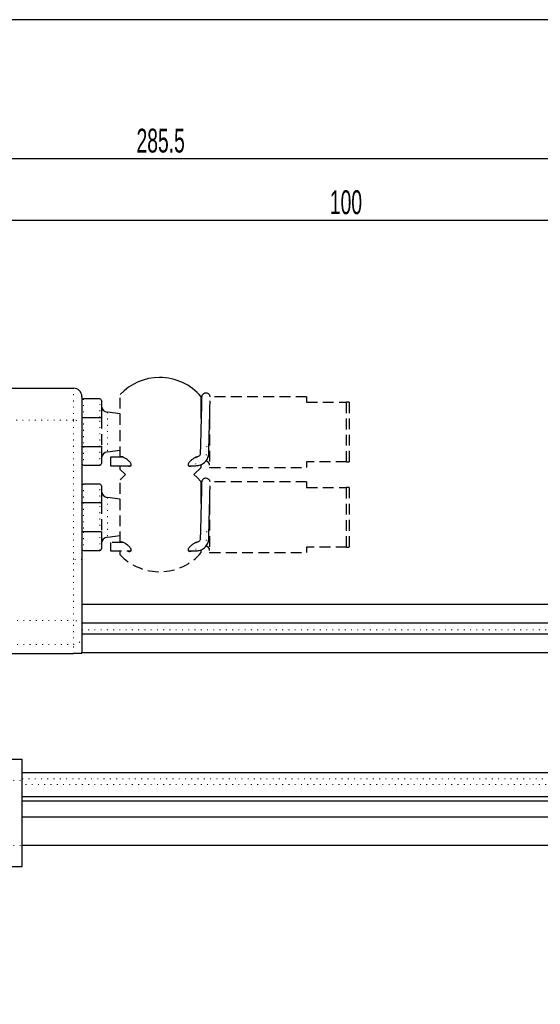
# Model space of a CAD drawing. Header units: millimetres. Extents: x 113 to 1343, y 162 to 690.
# Tile 10 of 46: x 263 to 324, y 573 to 688. Entities that reach past the tile are written whole.
import ezdxf

# ---------------------------------------------------------------- set-up
doc = ezdxf.new("R2010")
doc.units = ezdxf.units.MM
doc.header["$PDSIZE"] = -1
doc.linetypes.add('DOT2', pattern=[0.635, 0, -0.635])
doc.linetypes.add('HIDDEN', pattern=[1.905, 1.27, -0.635])
doc.layers.add('LINEE_SOTTILI', color=7, linetype='Continuous')
doc.styles.add('SLDTEXTSTYLE2', font='TXT', dxfattribs={"width": 0.605})
doc.dimstyles.new('SLDDIMSTYLE0', dxfattribs={"dimtxt": 2.8, "dimasz": 2.7, "dimexe": 0, "dimexo": 0.0625, "dimgap": 0.7, "dimtad": 1, "dimrnd": 1e-09, "dimzin": 12, "dimdsep": 46, "dimtxsty": 'SLDTEXTSTYLE2', "dimsah": 1, "dimcen": 0.09, "dimadec": 0, "dimazin": 3, "dimtfac": 1, "dimtdec": 3, "dimtofl": 0, "dimtmove": 0, "dimatfit": 3, "dimfxl": 1, "dimfrac": 2, "dimtolj": 1, "dimtzin": 12, "dimarcsym": 0})

# ---------------------------------------------------------------- blocks, each defined once
blk = doc.blocks.new('*D182')
at = {"layer": 'Defpoints', "color": 0}
for p in [(351.47, 664.76), (251.47, 628.52), (351.47, 628.52)]:
    blk.add_point(p, dxfattribs=at)
at = {"layer": 'LINEE_SOTTILI', "color": 0, "lineweight": -2}
for p, q in [((251.47, 628.59), (251.47, 664.76)), ((254.17, 664.76), (348.77, 664.76)), ((351.47, 628.59), (351.47, 664.76))]:
    blk.add_line(p, q, dxfattribs=at)
at = {"layer": 'LINEE_SOTTILI', "color": 0}
for points in [[(254.17, 665.21), (254.17, 664.31), (251.47, 664.76)], [(348.77, 664.31), (348.77, 665.21), (351.47, 664.76)]]:
    blk.add_solid(points, dxfattribs=at)
at = {"layer": 'LINEE_SOTTILI', "color": 0, "insert": (301.47, 668.26), "char_height": 2.8, "attachment_point": 2, "style": 'SLDTEXTSTYLE2'}
blk.add_mtext('\\A1;100', dxfattribs=at)
blk = doc.blocks.new('*D187')
at = {"layer": 'Defpoints', "color": 0}
for p in [(422.47, 671.99), (136.97, 635.67), (422.47, 619.54)]:
    blk.add_point(p, dxfattribs=at)
at = {"layer": 'LINEE_SOTTILI', "color": 0, "lineweight": -2}
for p, q in [((136.97, 635.73), (136.97, 671.99)), ((139.67, 671.99), (419.77, 671.99)), ((422.47, 619.6), (422.47, 671.99))]:
    blk.add_line(p, q, dxfattribs=at)
at = {"layer": 'LINEE_SOTTILI', "color": 0}
for points in [[(139.67, 672.44), (139.67, 671.54), (136.97, 671.99)], [(419.77, 671.54), (419.77, 672.44), (422.47, 671.99)]]:
    blk.add_solid(points, dxfattribs=at)
at = {"layer": 'LINEE_SOTTILI', "color": 0, "insert": (279.72, 675.49), "char_height": 2.8, "attachment_point": 2, "style": 'SLDTEXTSTYLE2'}
blk.add_mtext('\\A1;285.5', dxfattribs=at)

msp = doc.modelspace()

# ---------------------------------------------------------------- linework, layer by layer
at = {"color": 7, "linetype": 'Continuous', "lineweight": 25}
for p, q in [((256.866, 645.037), (269.473, 645.037)), ((270.473, 644.037), (270.473, 640.91)), ((272.573, 643.787), (270.673, 643.787)), ((284.472, 641.485), (284.472, 644.037)), ((296.85, 644.037), (296.85, 643.387)), ((272.773, 643.587), (272.773, 641.56)), ((301.85, 643.387), (301.55, 643.387)), ((270.673, 641.607), (272.573, 641.607)), ((274.95, 642.028), (273.478, 642.203)), ((270.473, 640.91), (270.473, 624.937)), ((272.573, 638.166), (270.673, 638.166)), ((272.773, 638.213), (272.773, 636.187)), ((284.39, 638.339), (284.363, 637.37)), ((285.363, 637.343), (285.389, 638.311)), ((273.478, 637.571), (274.95, 637.746)), ((275.297, 636.937), (273.838, 636.937)), ((273.838, 636.937), (273.838, 635.937)), ((270.673, 635.987), (272.573, 635.987)), ((273.838, 635.937), (276.208, 635.937)), ((282.992, 635.937), (283.863, 635.937)), ((283.595, 634.887), (284.472, 635.737)), ((284.472, 635.737), (284.472, 636.021)), ((296.85, 636.387), (296.85, 635.737)), ((301.55, 636.387), (301.85, 636.387)), ((274.95, 635.489), (275.605, 634.887)), ((272.573, 633.787), (270.673, 633.787)), ((272.773, 633.587), (272.773, 631.56)), ((284.472, 631.485), (284.472, 634.037)), ((296.85, 634.037), (296.85, 633.387)), ((301.85, 633.387), (301.55, 633.387)), ((274.95, 632.028), (273.478, 632.203)), ((270.673, 631.607), (272.573, 631.607)), ((272.573, 628.166), (270.673, 628.166)), ((272.773, 628.213), (272.773, 626.187)), ((273.478, 627.571), (274.95, 627.746)), ((284.39, 628.339), (284.363, 627.37)), ((285.363, 627.343), (285.389, 628.311)), ((273.838, 626.937), (273.838, 625.937)), ((296.85, 626.387), (296.85, 625.737)), ((301.55, 626.387), (301.85, 626.387)), ((270.673, 625.987), (272.573, 625.987)), ((284.472, 625.737), (284.472, 626.021)), ((270.473, 624.937), (270.473, 617.396)), ((332.473, 619.637), (270.473, 619.637)), ((332.473, 617.452), (270.473, 617.452)), ((270.473, 617.396), (270.473, 615.859)), ((332.473, 616.187), (270.473, 616.187)), ((270.473, 615.859), (270.473, 614.067)), ((233.473, 613.887), (269.473, 613.887)), ((270.444, 613.887), (269.473, 613.887)), ((332.481, 613.972), (270.465, 613.972)), ((256.642, 601.487), (263.473, 601.487)), ((263.473, 598.987), (263.473, 601.487)), ((373.473, 599.876), (263.473, 599.876)), ((263.473, 591.387), (263.473, 598.987)), ((373.473, 597.093), (263.473, 597.093)), ((373.473, 596.588), (263.473, 596.588)), ((373.473, 594.683), (263.473, 594.683)), ((263.473, 588.887), (263.473, 591.387)), ((373.473, 591.387), (263.473, 591.387)), ((256.642, 588.887), (263.473, 588.887))]:
    msp.add_line(p, q, dxfattribs=at)
at = {"color": 7, "linetype": 'DOT2', "lineweight": 18}
for p, q in [((269.473, 641.284), (269.473, 645.037)), ((270.673, 643.787), (270.673, 641.607)), ((272.573, 641.607), (272.573, 643.787)), ((270.673, 641.607), (270.673, 638.166)), ((272.573, 638.166), (272.573, 641.607)), ((273.478, 642.203), (273.478, 637.571)), ((269.473, 641.284), (253.504, 641.284)), ((269.473, 624.937), (269.473, 641.284)), ((270.673, 638.166), (270.673, 635.987)), ((272.573, 635.987), (272.573, 638.166)), ((283.863, 636.937), (283.863, 635.937)), ((270.673, 633.787), (270.673, 631.607)), ((272.573, 631.607), (272.573, 633.787)), ((273.478, 632.203), (273.478, 627.571)), ((270.673, 631.607), (270.673, 628.166)), ((272.573, 628.166), (272.573, 631.607)), ((270.673, 628.166), (270.673, 625.987)), ((272.573, 625.987), (272.573, 628.166)), ((283.863, 626.937), (283.863, 625.937)), ((269.473, 617.77), (269.473, 624.937)), ((270.473, 624.937), (269.473, 624.937)), ((233.473, 617.77), (269.473, 617.77)), ((269.473, 614.952), (269.473, 617.77)), ((270.473, 616.687), (332.473, 616.687)), ((233.473, 614.952), (269.473, 614.952)), ((269.473, 613.887), (269.473, 614.952)), ((248.473, 598.987), (263.473, 598.987)), ((263.473, 599.191), (373.473, 599.191)), ((373.473, 598.532), (263.473, 598.532)), ((248.473, 591.387), (263.473, 591.387))]:
    msp.add_line(p, q, dxfattribs=at)
at = {"color": 7, "linetype": 'HIDDEN', "lineweight": 25}
for p, q in [((274.95, 636.928), (274.95, 644.284)), ((296.85, 644.037), (285.521, 644.037)), ((296.85, 643.387), (301.55, 643.387)), ((301.55, 636.387), (301.55, 643.387)), ((301.85, 643.387), (301.85, 636.387)), ((272.773, 641.56), (272.773, 638.213)), ((285.472, 641.492), (285.472, 635.737)), ((274.95, 635.489), (274.95, 635.937)), ((285.472, 635.737), (296.85, 635.737)), ((301.55, 636.387), (296.85, 636.387)), ((274.95, 626.928), (274.95, 634.284)), ((296.85, 634.037), (285.521, 634.037)), ((296.85, 633.387), (301.55, 633.387)), ((301.55, 626.387), (301.55, 633.387)), ((301.85, 633.387), (301.85, 626.387)), ((272.773, 631.56), (272.773, 628.213)), ((285.472, 631.492), (285.472, 625.737)), ((275.297, 626.937), (273.838, 626.937)), ((301.55, 626.387), (296.85, 626.387)), ((273.838, 625.937), (276.208, 625.937)), ((274.95, 625.489), (274.95, 625.937)), ((282.992, 625.937), (283.863, 625.937)), ((285.472, 625.737), (296.85, 625.737))]:
    msp.add_line(p, q, dxfattribs=at)
msp.add_lwpolyline([(113.142, 688.279), (113.142, 457.708), (536.61, 457.708), (536.61, 688.279)], close=True)
at = {"color": 7, "linetype": 'Continuous', "lineweight": 25, "flags": 128}
for points in [[(284.515, 643.582), (284.51, 643.595), (284.472, 643.787)], [(275.605, 634.887), (275.42, 634.733), (274.95, 634.284)], [(284.472, 634.037), (283.995, 634.538), (283.595, 634.887)], [(284.515, 633.582), (284.51, 633.595), (284.472, 633.787)]]:
    msp.add_lwpolyline(points, dxfattribs=at)
at = {"color": 7, "linetype": 'DOT2', "lineweight": 18, "flags": 128}
for points in [[(270.473, 640.91), (270.454, 640.983), (270.397, 641.053), (270.304, 641.118), (270.18, 641.175), (270.028, 641.221), (269.855, 641.256), (269.668, 641.277), (269.473, 641.284)], [(284.39, 638.339), (284.398, 638.307), (284.47, 638.246), (284.607, 638.196), (284.786, 638.167), (284.981, 638.161), (285.162, 638.181), (285.302, 638.222), (285.378, 638.279), (285.389, 638.313)], [(284.363, 637.37), (284.372, 637.339), (284.444, 637.277), (284.58, 637.228), (284.76, 637.199), (284.955, 637.193), (285.136, 637.213), (285.275, 637.254), (285.352, 637.311), (285.363, 637.343)], [(284.39, 628.339), (284.398, 628.307), (284.47, 628.246), (284.607, 628.196), (284.786, 628.167), (284.981, 628.161), (285.162, 628.181), (285.302, 628.222), (285.378, 628.279), (285.389, 628.313)], [(284.363, 627.37), (284.372, 627.339), (284.444, 627.277), (284.58, 627.228), (284.76, 627.199), (284.955, 627.193), (285.136, 627.213), (285.275, 627.254), (285.352, 627.311), (285.363, 627.343)], [(270.473, 617.396), (270.454, 617.469), (270.397, 617.539), (270.304, 617.604), (270.18, 617.661), (270.028, 617.707), (269.855, 617.742), (269.668, 617.763), (269.473, 617.77)]]:
    msp.add_lwpolyline(points, dxfattribs=at)
at = {"color": 7, "linetype": 'Continuous', "lineweight": 25}
for centre, radius, start, end in [((279.6, 639.887), 6.4, 90, 136.59899), ((279.6, 639.887), 6.4, 40.4239, 90), ((269.473, 644.037), 1, 0, 90), ((270.673, 643.587), 0.2, 90, 180), ((272.573, 643.587), 0.2, 0, 90), ((273.573, 642.997), 0.8, 180, 263.21671), ((273.573, 636.776), 0.8, 96.78329, 180), ((270.673, 636.187), 0.2, 180, 270), ((272.573, 636.187), 0.2, 270, 0), ((284.972, 635.987), 0.5, 0, 86.24324), ((270.673, 633.587), 0.2, 90, 180), ((272.573, 633.587), 0.2, 0, 90), ((273.573, 632.997), 0.8, 180, 263.21671), ((273.573, 626.776), 0.8, 96.78329, 180), ((284.972, 625.987), 0.5, 0, 86.24324), ((270.673, 626.187), 0.2, 180, 270), ((272.573, 626.187), 0.2, 270, 0)]:
    msp.add_arc(centre, radius, start, end, dxfattribs=at)
at = {"color": 7, "linetype": 'HIDDEN', "lineweight": 25}
msp.add_arc((279.6, 629.887), 6.4, 223.40101, 319.5761, dxfattribs=at)
at = {"color": 7, "linetype": 'DOT2', "lineweight": 18}
msp.add_arc((269.517, 615.908), 0.957, 267.32466, 357.04786, dxfattribs=at)
at = {"color": 7, "linetype": 'Continuous', "lineweight": 25}
msp.add_ellipse((269.473, 614.067), major_axis=(1, 0), ratio=0.7524873, start_param=6.0415537, end_param=6.2831853, dxfattribs=at)
for points, knots in [([(284.527, 643.95), (284.527, 643.949), (284.528, 643.943), (284.526, 643.819), (284.519, 643.479), (284.505, 642.844), (284.484, 641.986), (284.459, 640.974), (284.431, 639.881), (284.407, 638.985), (284.394, 638.487), (284.39, 638.339)], [0, 0, 0, 0, 0.0224842, 0.1078632, 0.2365196, 0.3762869, 0.5171134, 0.6581008, 0.7991295, 0.9401704, 1, 1, 1, 1]), ([(285.522, 644.037), (285.521, 644.046), (285.515, 644.084), (285.483, 644.192), (285.396, 644.321), (285.251, 644.427), (285.072, 644.479), (284.892, 644.461), (284.747, 644.391), (284.651, 644.305), (284.59, 644.218), (284.555, 644.14), (284.539, 644.08), (284.533, 644.046), (284.53, 644.026), (284.528, 644.008), (284.526, 643.983), (284.523, 643.92), (284.519, 643.824), (284.513, 643.622), (284.512, 643.6)], [0, 0, 0, 0, 0.0109192, 0.0466338, 0.1022235, 0.1571788, 0.2138117, 0.2762162, 0.324307, 0.3640296, 0.3976196, 0.425199, 0.4454905, 0.4577445, 0.4685261, 0.484029, 0.5158174, 0.6256314, 0.9591253, 1, 1, 1, 1]), ([(285.389, 638.311), (285.394, 638.494), (285.409, 639.027), (285.433, 639.961), (285.461, 641.049), (285.487, 642.055), (285.506, 642.883), (285.518, 643.399), (285.521, 643.544), (285.521, 643.57)], [0, 0, 0, 0, 0.0907549, 0.264586, 0.4387661, 0.6129543, 0.787164, 0.9614329, 1, 1, 1, 1]), ([(270.473, 641.56), (270.473, 641.56), (270.473, 641.564), (270.478, 641.573), (270.502, 641.586), (270.548, 641.598), (270.607, 641.606), (270.651, 641.607), (270.673, 641.607)], [0, 0, 0, 0, 0.01326127, 0.15987997, 0.37496228, 0.58483998, 0.79237905, 1, 1, 1, 1]), ([(272.573, 641.607), (272.595, 641.607), (272.639, 641.606), (272.698, 641.598), (272.743, 641.586), (272.767, 641.573), (272.773, 641.564), (272.773, 641.56), (272.773, 641.56)], [0, 0, 0, 0, 0.207621, 0.41516, 0.6250377, 0.84012, 0.9867387, 1, 1, 1, 1]), ([(270.673, 638.166), (270.651, 638.167), (270.607, 638.168), (270.548, 638.175), (270.502, 638.187), (270.478, 638.2), (270.473, 638.209), (270.473, 638.213), (270.473, 638.213)], [0, 0, 0, 0, 0.207621, 0.41516, 0.6250377, 0.84012, 0.9867387, 1, 1, 1, 1]), ([(272.773, 638.213), (272.773, 638.213), (272.773, 638.209), (272.767, 638.2), (272.743, 638.187), (272.698, 638.175), (272.639, 638.168), (272.595, 638.167), (272.573, 638.166)], [0, 0, 0, 0, 0.0132613, 0.15988, 0.3749623, 0.58484, 0.792379, 1, 1, 1, 1]), ([(275.826, 635.937), (275.885, 635.916), (276.016, 635.87), (276.16, 635.894), (276.246, 635.957), (276.274, 636.032), (276.26, 636.128), (276.202, 636.249), (276.07, 636.417), (275.833, 636.637), (275.532, 636.844), (275.259, 636.968), (275.079, 636.995), (274.988, 636.97), (274.958, 636.938), (274.95, 636.928)], [0, 0, 0, 0, 0.0793548, 0.1772633, 0.2227206, 0.2685859, 0.3083006, 0.3539637, 0.4215045, 0.533096, 0.6911363, 0.8238068, 0.9103792, 0.9750539, 1, 1, 1, 1]), ([(284.1, 636.979), (284.062, 636.978), (283.947, 636.975), (283.707, 636.862), (283.422, 636.678), (283.187, 636.476), (283.035, 636.302), (282.959, 636.177), (282.927, 636.077), (282.933, 635.999), (282.975, 635.934), (283.074, 635.886), (283.22, 635.875), (283.337, 635.919), (283.386, 635.937)], [0, 0, 0, 0, 0.0700701, 0.2135465, 0.3620979, 0.4975615, 0.5731253, 0.6304403, 0.6740431, 0.7178201, 0.7586372, 0.8231741, 0.9276019, 1, 1, 1, 1]), ([(284.363, 637.37), (284.359, 637.333), (284.349, 637.243), (284.274, 637.112), (284.143, 637.003), (283.998, 636.945), (283.902, 636.939), (283.863, 636.937)], [0, 0, 0, 0, 0.1749719, 0.4238326, 0.6471804, 0.8574561, 1, 1, 1, 1]), ([(283.863, 635.937), (283.995, 635.947), (284.317, 635.971), (284.789, 636.201), (285.18, 636.618), (285.342, 637.036), (285.359, 637.281), (285.363, 637.343)], [0, 0, 0, 0, 0.172556, 0.4197777, 0.6698017, 0.9169489, 1, 1, 1, 1]), ([(285.522, 634.037), (285.521, 634.046), (285.515, 634.084), (285.483, 634.192), (285.396, 634.321), (285.251, 634.427), (285.072, 634.479), (284.892, 634.461), (284.747, 634.391), (284.651, 634.305), (284.59, 634.218), (284.555, 634.14), (284.539, 634.08), (284.533, 634.046), (284.53, 634.026), (284.528, 634.008), (284.526, 633.983), (284.523, 633.92), (284.519, 633.824), (284.513, 633.622), (284.512, 633.6)], [0, 0, 0, 0, 0.01091919, 0.04663378, 0.1022235, 0.15717884, 0.21381171, 0.27621622, 0.324307, 0.36402964, 0.39761963, 0.42519897, 0.44549047, 0.45774447, 0.46852609, 0.48402899, 0.51581741, 0.62563136, 0.95912527, 1, 1, 1, 1]), ([(284.527, 633.95), (284.527, 633.949), (284.528, 633.943), (284.526, 633.819), (284.519, 633.479), (284.505, 632.844), (284.484, 631.986), (284.459, 630.974), (284.431, 629.881), (284.407, 628.985), (284.394, 628.487), (284.39, 628.339)], [0, 0, 0, 0, 0.0224842, 0.1078632, 0.2365196, 0.3762869, 0.5171134, 0.6581008, 0.7991295, 0.9401704, 1, 1, 1, 1]), ([(285.389, 628.311), (285.394, 628.494), (285.409, 629.027), (285.433, 629.961), (285.461, 631.049), (285.487, 632.055), (285.506, 632.883), (285.518, 633.399), (285.521, 633.544), (285.521, 633.57)], [0, 0, 0, 0, 0.09075491, 0.26458604, 0.43876611, 0.61295434, 0.787164, 0.96143288, 1, 1, 1, 1]), ([(270.473, 631.56), (270.473, 631.56), (270.473, 631.564), (270.478, 631.573), (270.502, 631.586), (270.548, 631.598), (270.607, 631.606), (270.651, 631.607), (270.673, 631.607)], [0, 0, 0, 0, 0.0132613, 0.15988, 0.3749623, 0.58484, 0.792379, 1, 1, 1, 1]), ([(272.573, 631.607), (272.595, 631.607), (272.639, 631.606), (272.698, 631.598), (272.743, 631.586), (272.767, 631.573), (272.773, 631.564), (272.773, 631.56), (272.773, 631.56)], [0, 0, 0, 0, 0.207621, 0.41516, 0.6250377, 0.84012, 0.9867387, 1, 1, 1, 1]), ([(270.673, 628.166), (270.651, 628.167), (270.607, 628.168), (270.548, 628.175), (270.502, 628.187), (270.478, 628.2), (270.473, 628.209), (270.473, 628.213), (270.473, 628.213)], [0, 0, 0, 0, 0.20762095, 0.41516002, 0.62503772, 0.84012003, 0.98673873, 1, 1, 1, 1]), ([(272.773, 628.213), (272.773, 628.213), (272.773, 628.209), (272.767, 628.2), (272.743, 628.187), (272.698, 628.175), (272.639, 628.168), (272.595, 628.167), (272.573, 628.166)], [0, 0, 0, 0, 0.0132613, 0.15988, 0.3749623, 0.58484, 0.792379, 1, 1, 1, 1]), ([(275.826, 625.937), (275.885, 625.916), (276.016, 625.87), (276.16, 625.894), (276.246, 625.957), (276.274, 626.032), (276.26, 626.128), (276.202, 626.249), (276.07, 626.417), (275.833, 626.637), (275.532, 626.844), (275.259, 626.968), (275.079, 626.995), (274.988, 626.97), (274.958, 626.938), (274.95, 626.928)], [0, 0, 0, 0, 0.0793548, 0.1772633, 0.2227206, 0.2685859, 0.3083006, 0.3539637, 0.4215045, 0.533096, 0.6911363, 0.8238068, 0.9103792, 0.9750539, 1, 1, 1, 1]), ([(284.1, 626.979), (284.062, 626.978), (283.947, 626.975), (283.707, 626.862), (283.422, 626.678), (283.187, 626.476), (283.035, 626.302), (282.959, 626.177), (282.927, 626.077), (282.933, 625.999), (282.975, 625.934), (283.074, 625.886), (283.22, 625.875), (283.337, 625.919), (283.386, 625.937)], [0, 0, 0, 0, 0.0700701, 0.2135465, 0.3620979, 0.4975615, 0.5731253, 0.6304403, 0.6740431, 0.7178201, 0.7586372, 0.8231741, 0.9276019, 1, 1, 1, 1]), ([(284.363, 627.37), (284.359, 627.333), (284.349, 627.243), (284.274, 627.112), (284.143, 627.003), (283.998, 626.945), (283.902, 626.939), (283.863, 626.937)], [0, 0, 0, 0, 0.1749719, 0.4238326, 0.6471804, 0.8574561, 1, 1, 1, 1]), ([(283.863, 625.937), (283.995, 625.947), (284.317, 625.971), (284.789, 626.201), (285.18, 626.618), (285.342, 627.036), (285.359, 627.281), (285.363, 627.343)], [0, 0, 0, 0, 0.172556, 0.4197777, 0.6698017, 0.9169489, 1, 1, 1, 1])]:
    msp.add_open_spline(points, degree=3, knots=knots, dxfattribs=at)

# ---------------------------------------------------------------- dimensions: what is measured, and where the dimension line sits
at = {"layer": 'LINEE_SOTTILI', "color": 7}
for base, p1, p2, picture, middle in [((422.473, 671.99), (136.973, 635.667), (422.473, 619.537), '*D187', (279.723, 671.99)), ((351.473, 664.756), (251.473, 628.524), (351.473, 628.524), '*D182', (301.473, 664.756))]:
    dim = msp.add_linear_dim(base=base, p1=p1, p2=p2, dimstyle='SLDDIMSTYLE0', dxfattribs=at)
    dim.commit()
    dim.dimension.update_dxf_attribs({"geometry": picture, "text_midpoint": middle, "dimtype": 160})

doc.saveas('drawing.dxf')
